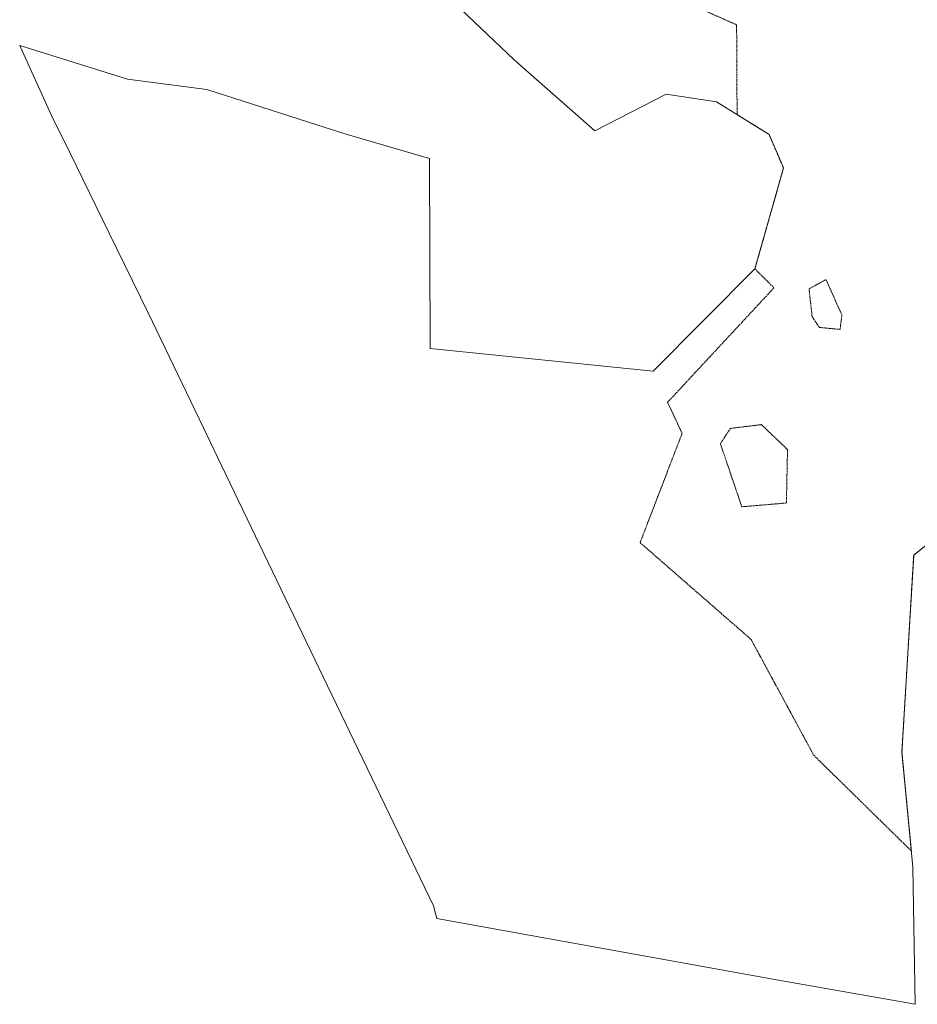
# Model space of a CAD drawing. Header units: metres. Extents: x 5549716 to 5551479, y 5955197 to 5958247.
# Tile 1 of 4: x 5549716 to 5550552, y 5955269 to 5956185. Entities that reach past the tile are written whole.
import ezdxf

# ---------------------------------------------------------------- set-up
doc = ezdxf.new("R2010")
doc.units = ezdxf.units.M
for name, pattern in [('219-500', [0]), ('egkk-500', [2, 1.5, -0.5]), ('egug-500', [1, 0.5, -0.5])]:
    doc.linetypes.add(name, pattern=pattern)

msp = doc.modelspace()

# ---------------------------------------------------------------- linework, layer by layer
at = {"layer": '217-kontur klasyfikacyjny', "color": 92, "linetype": 'egkk-500', "lineweight": 18, "flags": 128}
for points in [[(5550188.42, 5956266.37), (5550383.39, 5956180.61)], [(5550383.39, 5956180.61), (5550383.83, 5956097.06)], [(5550383.83, 5956097.06), (5550413.55, 5956078.61)], [(5550413.55, 5956078.61), (5550427.05, 5956047.34)], [(5550427.05, 5956047.34), (5550420.37, 5956023.78)], [(5550420.37, 5956023.78), (5550400.44, 5955953.52)], [(5550400.44, 5955953.52), (5550418.16, 5955935.88)], [(5550450.8, 5955934.86), (5550466.54, 5955943.57)], [(5550466.54, 5955943.57), (5550481.37, 5955910.64)], [(5550418.16, 5955935.88), (5550319.17, 5955829.39)], [(5550453.69, 5955909.01), (5550450.8, 5955934.86)], [(5550481.37, 5955910.64), (5550479.71, 5955897.14)], [(5550460.39, 5955899.01), (5550453.69, 5955909.01)], [(5550479.71, 5955897.14), (5550460.39, 5955899.01)], [(5550319.17, 5955829.39), (5550332.67, 5955800.43)], [(5550377.55, 5955805.07), (5550406.5, 5955808.54)], [(5550406.5, 5955808.54), (5550430.75, 5955785.39)], [(5550332.67, 5955800.43), (5550293.58, 5955698.77)], [(5550368.31, 5955790.8), (5550377.55, 5955805.07)], [(5550388.25, 5955732.12), (5550368.31, 5955790.8)], [(5550430.75, 5955785.39), (5550429.73, 5955735.67)], [(5550429.73, 5955735.67), (5550388.25, 5955732.12)], [(5550548.18, 5955687), (5550585.93, 5955717.51)], [(5550293.58, 5955698.77), (5550396.89, 5955608.67)], [(5550546.84, 5955664.6), (5550548.18, 5955687)], [(5550537.25, 5955503.85), (5550546.84, 5955664.6)], [(5550396.89, 5955608.67), (5550455.15, 5955501.01)], [(5550455.15, 5955501.01), (5550546.06, 5955411.88)], [(5550539.93, 5955475.87), (5550537.25, 5955503.85)], [(5550546.06, 5955411.88), (5550539.93, 5955475.87)]]:
    msp.add_lwpolyline(points, dxfattribs=at)
at = {"layer": '218-kontur użytku gruntowego', "color": 3, "linetype": 'egug-500', "lineweight": 18, "flags": 128}
for points in [[(5550188.42, 5956266.37), (5550383.39, 5956180.61)], [(5550383.39, 5956180.61), (5550383.83, 5956097.06)], [(5550383.83, 5956097.06), (5550413.55, 5956078.61)], [(5550413.55, 5956078.61), (5550427.05, 5956047.34)], [(5550427.05, 5956047.34), (5550420.37, 5956023.78)], [(5550420.37, 5956023.78), (5550400.44, 5955953.52)], [(5550400.44, 5955953.52), (5550418.16, 5955935.88)], [(5550450.8, 5955934.86), (5550466.54, 5955943.57)], [(5550466.54, 5955943.57), (5550481.37, 5955910.64)], [(5550418.16, 5955935.88), (5550319.17, 5955829.39)], [(5550453.69, 5955909.01), (5550450.8, 5955934.86)], [(5550481.37, 5955910.64), (5550479.71, 5955897.14)], [(5550460.39, 5955899.01), (5550453.69, 5955909.01)], [(5550479.71, 5955897.14), (5550460.39, 5955899.01)], [(5550319.17, 5955829.39), (5550332.67, 5955800.43)], [(5550377.55, 5955805.07), (5550406.5, 5955808.54)], [(5550406.5, 5955808.54), (5550430.75, 5955785.39)], [(5550332.67, 5955800.43), (5550293.58, 5955698.77)], [(5550368.31, 5955790.8), (5550377.55, 5955805.07)], [(5550388.25, 5955732.12), (5550368.31, 5955790.8)], [(5550430.75, 5955785.39), (5550429.73, 5955735.67)], [(5550429.73, 5955735.67), (5550388.25, 5955732.12)], [(5550548.18, 5955687), (5550585.93, 5955717.51)], [(5550293.58, 5955698.77), (5550396.89, 5955608.67)], [(5550546.84, 5955664.6), (5550548.18, 5955687)], [(5550537.25, 5955503.85), (5550546.84, 5955664.6)], [(5550396.89, 5955608.67), (5550455.15, 5955501.01)], [(5550455.15, 5955501.01), (5550546.06, 5955411.88)], [(5550539.93, 5955475.87), (5550537.25, 5955503.85)], [(5550546.06, 5955411.88), (5550539.93, 5955475.87)]]:
    msp.add_lwpolyline(points, dxfattribs=at)
at = {"layer": '219-działka ewidencyjna', "color": 7, "linetype": '219-500', "lineweight": 18, "flags": 128}
for points in [[(5550176.44, 5956147.97), (5550082.88, 5956237.09)], [(5549716.14, 5956161.33), (5549718.42, 5956156.32)], [(5549716.14, 5956161.33), (5549816.54, 5956129.96)], [(5549745.79, 5956096.17), (5549718.42, 5956156.32)], [(5550251.31, 5956081.82), (5550176.44, 5956147.97)], [(5549890.3, 5956120.4), (5549816.54, 5956129.96)], [(5550017.93, 5956079.5), (5549890.3, 5956120.4)], [(5550317.93, 5956115.88), (5550251.31, 5956081.82)], [(5550364.76, 5956108.89), (5550317.93, 5956115.88)], [(5550413.55, 5956078.61), (5550364.76, 5956108.89)], [(5549745.79, 5956096.17), (5549762.7, 5956061.68)], [(5550097.71, 5956056.15), (5550017.93, 5956079.5)], [(5550427.05, 5956047.34), (5550413.55, 5956078.61)], [(5549762.7, 5956061.68), (5549774.82, 5956036.96)], [(5550097.71, 5956056.15), (5550098.12, 5955879.28)], [(5550427.05, 5956047.34), (5550400.44, 5955953.52)], [(5549799.51, 5955986.6), (5549774.82, 5956036.96)], [(5549835.87, 5955912.45), (5549799.51, 5955986.6)], [(5550400.44, 5955953.52), (5550305.68, 5955858.36)], [(5549887.28, 5955805.62), (5549835.87, 5955912.45)], [(5550305.68, 5955858.36), (5550098.12, 5955879.28)], [(5549900.38, 5955778.41), (5549887.28, 5955805.62)], [(5549998.51, 5955573.99), (5549900.38, 5955778.41)], [(5550585.93, 5955717.51), (5550548.18, 5955687)], [(5550548.18, 5955687), (5550537.25, 5955503.85)], [(5550101.16, 5955360.82), (5549998.51, 5955573.99)], [(5550547.49, 5955396.95), (5550537.25, 5955503.85)], [(5550547.49, 5955396.95), (5550549.72, 5955269.23)], [(5550104.33, 5955349.12), (5550101.16, 5955360.82)], [(5550104.33, 5955349.12), (5550422.44, 5955291.67)], [(5550549.72, 5955269.23), (5550422.44, 5955291.67)]]:
    msp.add_lwpolyline(points, dxfattribs=at)

doc.saveas('drawing.dxf')
